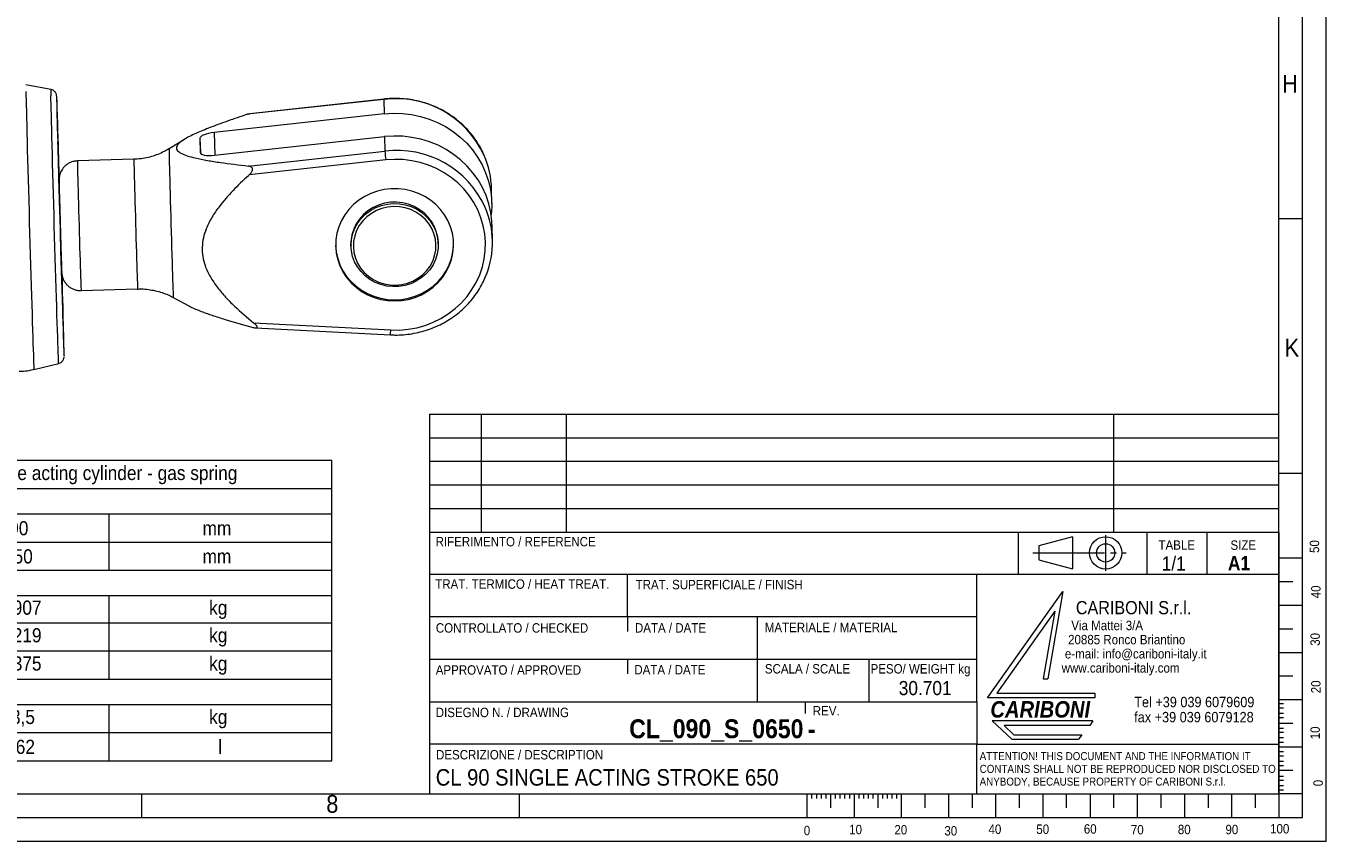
# Model space of a CAD drawing. Header units: millimetres. Extents: x -105 to 1789, y 20 to 1168.
# Tile 4 of 6: x 1111 to 1662, y 20 to 366. Entities that reach past the tile are written whole.
import ezdxf

# ---------------------------------------------------------------- set-up
doc = ezdxf.new("R2010")
doc.units = ezdxf.units.MM
doc.header["$LTSCALE"] = 2
doc.linetypes.add('SLD-Centro', pattern=[19.05, 15.24, -1.27, 1.27, -1.27])
doc.linetypes.add('SLD-Solido', pattern=[0])
doc.styles.add('SLDTEXTSTYLE0', font='GOTHIC.TTF', dxfattribs={"width": 0.913})
doc.styles.add('SLDTEXTSTYLE1', font='GOTHICB.TTF', dxfattribs={"width": 0.913})
doc.styles.add('SLDTEXTSTYLE2', font='GOTHICBI.TTF', dxfattribs={"width": 0.913})
doc.styles.add('SLDTEXTSTYLE3', font='CALIBRI.TTF')

# ---------------------------------------------------------------- blocks, each defined once
blk = doc.blocks.new('SW_NOTE_0')
at = {"color": 0, "linetype": 'Continuous', "lineweight": 0, "char_height": 4, "attachment_point": 1, "style": 'SLDTEXTSTYLE0'}
for s, insert in [('   Via Mattei 3/A', (0, 5.11)), ('  20885 Ronco Briantino', (0, -0.89)), (' e-mail: info@cariboni-italy.it', (0, -6.89)), ('www.cariboni-italy.com', (0, -12.89))]:
    blk.add_mtext(s, dxfattribs=dict(at, insert=insert))
blk = doc.blocks.new('SW_NOTE_1')
at = {"color": 0, "linetype": 'Continuous', "lineweight": 0, "char_height": 4.4, "attachment_point": 1, "style": 'SLDTEXTSTYLE0'}
for s, insert in [('Tel +39 039 6079609', (0, 5.62)), ('fax +39 039 6079128', (0, -0.78))]:
    blk.add_mtext(s, dxfattribs=dict(at, insert=insert))
blk = doc.blocks.new('SW_NOTE_2')
at = {"color": 0, "linetype": 'Continuous', "lineweight": 0, "char_height": 3.4, "attachment_point": 1, "style": 'SLDTEXTSTYLE0'}
for s, insert in [('ATTENTION! THIS DOCUMENT AND THE INFORMATION IT', (0, 4.34)), ('CONTAINS SHALL NOT BE REPRODUCED NOR DISCLOSED TO', (0, -1.06)), ('ANYBODY, BECAUSE PROPERTY OF CARIBONI S.r.l.', (0, -6.46))]:
    blk.add_mtext(s, dxfattribs=dict(at, insert=insert))
blk = doc.blocks.new('SW_TABLEANNOTATION_0')
at = {"color": 0, "linetype": 'SLD-Solido', "lineweight": 0}
for p, q in [((0, 0), (0, -127.34)), ((345.41, 0), (0, 0)), ((175.39, 0), (175.39, -11.95)), ((345.41, -127.34), (345.41, 0)), ((0, -11.95), (345.41, -11.95)), ((0, -22.69), (345.41, -22.69)), ((175.39, -22.69), (175.39, -46.59)), ((250.89, -22.69), (250.89, -46.59)), ((0, -34.64), (345.41, -34.64)), ((0, -46.59), (345.41, -46.59)), ((0, -57.33), (345.41, -57.33)), ((175.39, -57.33), (175.39, -92.7)), ((250.89, -57.33), (250.89, -92.7)), ((0, -68.81), (345.41, -68.81)), ((0, -80.76), (345.41, -80.76)), ((0, -92.7), (345.41, -92.7)), ((0, -103.45), (345.41, -103.45)), ((175.39, -103.45), (175.39, -127.34)), ((250.89, -103.45), (250.89, -127.34)), ((0, -115.4), (345.41, -115.4)), ((0, -127.34), (345.41, -127.34))]:
    blk.add_line(p, q, dxfattribs=at)
at = {"color": 0, "linetype": 'Continuous', "lineweight": 0, "attachment_point": 1}
for s, insert, char_height, style in [('Function', (3, -1.03), 7.408, 'SLDTEXTSTYLE3'), ('Single acting cylinder - gas spring', (195.89, -2.31), 6, 'SLDTEXTSTYLE0'), ('Bore', (3, -24.84), 7.408, 'SLDTEXTSTYLE3'), ('90', (208.71, -25.73), 6, 'SLDTEXTSTYLE0'), ('mm', (290.65, -25.73), 6, 'SLDTEXTSTYLE0'), ('Stroke', (3, -36.79), 7.408, 'SLDTEXTSTYLE3'), ('650', (206.49, -37.67), 6, 'SLDTEXTSTYLE0'), ('mm', (290.65, -37.67), 6, 'SLDTEXTSTYLE0'), ('Pull load @ 350 bar (max pressure)', (3, -58.13), 7.4083, 'SLDTEXTSTYLE3'), ('19907', (202.06, -59.41), 6, 'SLDTEXTSTYLE0'), ('kg', (293.45, -59.41), 6, 'SLDTEXTSTYLE0'), ('Pull load @ 250 bar', (3, -69.85), 7.4083, 'SLDTEXTSTYLE3'), ('14219', (202.06, -71.12), 6, 'SLDTEXTSTYLE0'), ('kg', (293.45, -71.12), 6, 'SLDTEXTSTYLE0'), ('Pull load @ 200 bar', (3, -81.79), 7.4083, 'SLDTEXTSTYLE3'), ('kg', (293.45, -83.07), 6, 'SLDTEXTSTYLE0'), ('11375', (202.06, -83.07), 6, 'SLDTEXTSTYLE0'), ('Approx. dry weight', (3, -104.49), 7.4083, 'SLDTEXTSTYLE3'), ('23,5', (205.38, -105.76), 6, 'SLDTEXTSTYLE0'), ('kg', (293.45, -105.76), 6, 'SLDTEXTSTYLE0'), ('Max oil volume', (3, -117.55), 7.4083, 'SLDTEXTSTYLE3'), ('3,62', (205.38, -118.43), 6, 'SLDTEXTSTYLE0'), ('l', (297.35, -118.43), 6, 'SLDTEXTSTYLE0')]:
    blk.add_mtext(s, dxfattribs=dict(at, insert=insert, char_height=char_height, style=style))

msp = doc.modelspace()

# ---------------------------------------------------------------- linework, layer by layer
at = {"color": 7, "linetype": 'SLD-Solido', "lineweight": 0}
for p, q in [((1662, 20), (1662, 1168)), ((1652, 30), (1652, 1158)), ((1642, 284), (1652, 284)), ((1282, 201.014), (1282, 40.014)), ((1282, 201.014), (1642, 201.014)), ((1304, 201.014), (1304, 150.998)), ((1340, 201.014), (1340, 150.998)), ((1572, 201.014), (1572, 150.998)), ((1282.007, 190.998), (1642.007, 190.998)), ((1282.007, 180.998), (1642.007, 180.998)), ((1282.007, 170.998), (1642.007, 170.998)), ((1642, 176), (1652, 176)), ((1282.007, 160.998), (1642.007, 160.998)), ((1531.503, 150.998), (1531.503, 133.014)), ((1554.623, 148.94), (1540.318, 145.089)), ((1554.623, 148.94), (1554.623, 135.39)), ((1586, 150.998), (1586, 133.014)), ((1611.472, 150.998), (1611.472, 133.014)), ((1641.989, 150.988), (1641.989, 39.988)), ((1540.318, 145.089), (1540.318, 139.242)), ((1540.318, 139.242), (1554.623, 135.39)), ((1642, 140), (1652, 140)), ((1642, 133.014), (1282, 133.014)), ((1366, 115.014), (1366, 133.014)), ((1514, 79.014), (1514, 133.014)), ((1642, 130), (1648, 130)), ((1518.558, 80.753), (1550.534, 125.85)), ((1550.534, 125.85), (1544.091, 88.702)), ((1547.053, 117.483), (1522.428, 82.753)), ((1547.053, 117.483), (1542.07, 88.753)), ((1642, 120), (1652, 120)), ((1514, 115.014), (1282, 115.014)), ((1366, 115.014), (1366, 108.817)), ((1421.086, 79.014), (1421.086, 115.014)), ((1642, 110), (1648, 110)), ((1642, 100), (1652, 100)), ((1514, 97.014), (1282, 97.014)), ((1366, 97.014), (1366, 90.854)), ((1468.217, 97.014), (1468.217, 79.014)), ((1542.07, 88.753), (1544.091, 88.702)), ((1642, 90), (1648, 90)), ((1522.428, 82.753), (1564.07, 82.753)), ((1564.07, 82.753), (1564.091, 80.753)), ((1441.23, 79.014), (1441.23, 74.017)), ((1564.091, 80.753), (1518.558, 80.753)), ((1642, 80), (1652, 80)), ((1642, 78.355), (1644, 78.355)), ((1642, 76.433), (1644, 76.433)), ((1642, 74.254), (1644, 74.254)), ((1642, 72.34), (1644, 72.34)), ((1563.239, 70.964), (1520.558, 70.964)), ((1520.558, 70.964), (1528.859, 63.131)), ((1525.559, 68.919), (1529.665, 65.044)), ((1561.853, 68.919), (1525.559, 68.919)), ((1563.239, 70.964), (1561.853, 68.919)), ((1642, 70), (1648, 70)), ((1642, 67.817), (1644, 67.817)), ((1642, 66.121), (1644, 66.121)), ((1514, 40.014), (1514, 61.014)), ((1514, 61.014), (1642, 61.014)), ((1528.859, 63.131), (1557.164, 63.131)), ((1529.665, 65.044), (1558.558, 65.044)), ((1558.558, 65.044), (1557.164, 63.131)), ((1642, 63.942), (1644, 63.942)), ((1642, 61.91), (1644, 61.91)), ((1642, 60), (1652, 60)), ((1642, 57.999), (1644, 57.999)), ((1642, 56.078), (1644, 56.078)), ((1642, 53.898), (1644, 53.898)), ((1642, 51.985), (1644, 51.985)), ((1642, 50), (1648, 50)), ((1642, 47.461), (1644, 47.461)), ((1642, 45.766), (1644, 45.766)), ((1160, 40), (1160, 30)), ((1320, 40), (1320, 30)), ((1442, 40), (1442, 30)), ((1444, 40), (1444, 38)), ((1446, 40), (1446, 38)), ((1448, 40), (1448, 38)), ((1450, 40), (1450, 38)), ((1452, 40), (1452, 34)), ((1454, 40), (1454, 38)), ((1456, 40), (1456, 38)), ((1458, 40), (1458, 38)), ((1460, 40), (1460, 38)), ((1462, 40), (1462, 30)), ((1464, 40), (1464, 38)), ((1466, 40), (1466, 38)), ((1468, 40), (1468, 38)), ((1470, 40), (1470, 38)), ((1472, 40), (1472, 34)), ((1474, 40), (1474, 38)), ((1476, 40), (1476, 38)), ((1478, 40), (1478, 38)), ((1480, 40), (1480, 38)), ((1482, 40), (1482, 30)), ((1492, 40), (1492, 34)), ((1502, 40), (1502, 30)), ((1512, 40), (1512, 34)), ((1522, 40), (1522, 30)), ((1532, 40), (1532, 34)), ((1542, 40), (1542, 30)), ((1552, 34), (1552, 40)), ((1562, 40), (1562, 30)), ((1572, 40), (1572, 34)), ((1582, 40), (1582, 30)), ((1592, 40), (1592, 34)), ((1602, 40), (1602, 30)), ((1612, 40), (1612, 34)), ((1622, 40), (1622, 30)), ((1632, 40), (1632, 34)), ((1642, 43.586), (1644, 43.586)), ((1642, 41.673), (1644, 41.673)), ((1642, 40), (1642, 30)), ((1652, 40), (1642, 40)), ((30, 30), (1652, 30)), ((20, 20), (1662, 20))]:
    msp.add_line(p, q, dxfattribs=at)
at = {"color": 7, "linetype": 'SLD-Solido', "lineweight": 15}
for p, q in [((1642, 40), (1642, 1148)), ((1121.589, 338.665), (1110.99, 340.603)), ((1262.749, 334.462), (1204.84, 328.117)), ((1262.76, 334.605), (1205.873, 328.372)), ((1262.749, 334.462), (1262.862, 328.343)), ((1124.267, 328.132), (1124.234, 328.163)), ((1262.862, 328.343), (1190.728, 320.44)), ((1204.84, 328.117), (1205.875, 328.358)), ((1178.166, 317.504), (1171.665, 313.498)), ((1184.778, 317.958), (1184.889, 311.93)), ((1184.778, 317.958), (1184.964, 311.659)), ((1190.906, 310.76), (1263.04, 318.663)), ((1263.04, 318.663), (1263.153, 312.544)), ((1156.786, 309.053), (1132.834, 308.369)), ((1205.244, 306.2), (1263.153, 312.544)), ((1263.507, 308.792), (1205.677, 302.456)), ((1308.467, 290.3), (1308.355, 296.419)), ((1308.759, 274.501), (1308.646, 280.62)), ((1248.777, 272.934), (1248.789, 272.325)), ((1285.782, 273.007), (1285.771, 273.616)), ((1134.404, 253.391), (1158.355, 254.075)), ((1173.464, 250.486), (1180.308, 246.79)), ((1207.533, 239.716), (1265.64, 236.69)), ((1208.321, 237.583), (1265.468, 234.607)), ((1126.948, 233.139), (1126.978, 233.171)), ((1114.434, 219.963), (1124.905, 222.504)), ((1282, 150.998), (1642, 150.998)), ((1282, 79.014), (1514, 79.014)), ((1514, 79.014), (1514, 61.014)), ((1514, 61.014), (1282, 61.014)), ((40, 40), (1642, 40)), ((1282, 40.014), (1642, 40.014))]:
    msp.add_line(p, q, dxfattribs=at)
at = {"color": 8, "linetype": 'SLD-Solido', "lineweight": 15}
msp.add_line((1190.728, 320.44), (1191.014, 310.771), dxfattribs=at)
at = {"color": 7, "linetype": 'SLD-Centro', "lineweight": 0}
for p, q in [((1568.609, 149.743), (1568.609, 134.588)), ((1537.694, 142.165), (1577.33, 142.165))]:
    msp.add_line(p, q, dxfattribs=at)
at = {"color": 8, "linetype": 'SLD-Solido', "lineweight": 15, "flags": 128}
for points in [[(1111.012, 337.738), (1111.043, 336.163), (1111.083, 334.261), (1111.134, 332.041), (1111.193, 329.518), (1111.262, 326.706), (1111.339, 323.621), (1111.424, 320.283), (1111.516, 316.709), (1111.616, 312.922), (1111.722, 308.943), (1111.834, 304.796), (1111.95, 300.505), (1112.072, 296.095), (1112.197, 291.593), (1112.325, 287.024), (1112.456, 282.416), (1112.588, 277.795), (1112.72, 273.189), (1112.853, 268.624), (1112.985, 264.128), (1113.115, 259.727), (1113.243, 255.446), (1113.368, 251.311), (1113.489, 247.346), (1113.605, 243.574), (1113.716, 240.018), (1113.821, 236.698), (1113.92, 233.634), (1114.011, 230.844), (1114.095, 228.343), (1114.171, 226.148), (1114.239, 224.27), (1114.297, 222.721), (1114.346, 221.51), (1114.385, 220.643), (1114.415, 220.127), (1114.434, 219.963)], [(1124.905, 222.504), (1124.904, 222.504), (1124.884, 222.705), (1124.853, 223.262), (1124.813, 224.173), (1124.763, 225.431), (1124.703, 227.03), (1124.635, 228.959), (1124.558, 231.206), (1124.473, 233.757), (1124.38, 236.598), (1124.28, 239.709), (1124.174, 243.072), (1124.063, 246.667), (1123.946, 250.471), (1123.825, 254.46), (1123.7, 258.611), (1123.573, 262.897), (1123.443, 267.292), (1123.313, 271.769), (1123.182, 276.3), (1123.051, 280.858), (1122.922, 285.414), (1122.794, 289.94), (1122.67, 294.409), (1122.549, 298.792), (1122.432, 303.063), (1122.32, 307.196), (1122.214, 311.164), (1122.114, 314.944), (1122.022, 318.512), (1121.937, 321.846), (1121.859, 324.926), (1121.791, 327.733), (1121.731, 330.248), (1121.681, 332.458), (1121.641, 334.348), (1121.61, 335.906)], [(1124.057, 335.747), (1124.05, 335.795), (1124.045, 335.789)], [(1262.749, 334.462), (1262.752, 334.585), (1262.76, 334.605)], [(1171.676, 312.002), (1171.7, 310.812), (1171.734, 309.296), (1171.777, 307.47), (1171.829, 305.356), (1171.889, 302.976), (1171.957, 300.359), (1172.032, 297.534), (1172.113, 294.533), (1172.199, 291.39), (1172.289, 288.14), (1172.382, 284.821), (1172.477, 281.47), (1172.574, 278.124), (1172.67, 274.822), (1172.765, 271.602), (1172.857, 268.499), (1172.947, 265.549), (1173.032, 262.786), (1173.112, 260.24), (1173.185, 257.941), (1173.252, 255.914), (1173.31, 254.182), (1173.361, 252.766), (1173.402, 251.681), (1173.434, 250.939), (1173.456, 250.549), (1173.464, 250.486)], [(1132.844, 307.063), (1132.867, 305.938), (1132.899, 304.487), (1132.941, 302.727), (1132.992, 300.683), (1133.051, 298.381), (1133.117, 295.851), (1133.19, 293.125), (1133.268, 290.24), (1133.351, 287.232), (1133.437, 284.142), (1133.526, 281.01), (1133.616, 277.875), (1133.706, 274.78), (1133.795, 271.765), (1133.882, 268.868), (1133.965, 266.128), (1134.044, 263.58), (1134.117, 261.258), (1134.183, 259.191), (1134.243, 257.407), (1134.294, 255.93), (1134.336, 254.777), (1134.369, 253.965), (1134.393, 253.504), (1134.404, 253.391)], [(1156.796, 307.747), (1156.819, 306.622), (1156.851, 305.171), (1156.893, 303.411), (1156.943, 301.367), (1157.002, 299.065), (1157.068, 296.534), (1157.141, 293.809), (1157.22, 290.924), (1157.303, 287.916), (1157.389, 284.826), (1157.478, 281.694), (1157.568, 278.559), (1157.658, 275.464), (1157.747, 272.449), (1157.833, 269.552), (1157.917, 266.812), (1157.995, 264.264), (1158.068, 261.941), (1158.135, 259.875), (1158.194, 258.091), (1158.246, 256.613), (1158.288, 255.461), (1158.321, 254.649), (1158.344, 254.187), (1158.355, 254.075)], [(1127.193, 225.515), (1127.194, 225.509), (1127.201, 225.531)]]:
    msp.add_lwpolyline(points, dxfattribs=at)
at = {"color": 7, "linetype": 'SLD-Solido', "lineweight": 15, "flags": 128}
for points in [[(1125.184, 301.76), (1125.128, 303.655), (1125.008, 307.613), (1124.893, 311.397), (1124.782, 314.981), (1124.676, 318.343), (1124.577, 321.46), (1124.485, 324.312), (1124.4, 326.882), (1124.322, 329.151), (1124.254, 331.106), (1124.194, 332.734), (1124.143, 334.024), (1124.102, 334.968), (1124.071, 335.559), (1124.057, 335.747)], [(1124.068, 333.18), (1124.098, 331.658), (1124.138, 329.806), (1124.187, 327.634), (1124.246, 325.158), (1124.314, 322.394), (1124.39, 319.358), (1124.474, 316.072), (1124.566, 312.556), (1124.664, 308.833), (1124.769, 304.927), (1124.879, 300.864), (1124.994, 296.67), (1125.113, 292.372), (1125.236, 287.998), (1125.36, 283.576), (1125.487, 279.135), (1125.615, 274.704), (1125.742, 270.312), (1125.869, 265.986), (1125.994, 261.756), (1126.117, 257.649), (1126.236, 253.69), (1126.352, 249.907), (1126.463, 246.322), (1126.568, 242.961), (1126.667, 239.844), (1126.76, 236.991), (1126.845, 234.422), (1126.922, 232.153), (1126.991, 230.198), (1127.051, 228.57), (1127.101, 227.28), (1127.142, 226.336), (1127.173, 225.745), (1127.193, 225.515)], [(1125.163, 301.701), (1125.092, 304.027), (1124.983, 307.591), (1124.879, 310.956), (1124.781, 314.097), (1124.689, 316.99), (1124.603, 319.615), (1124.525, 321.95), (1124.455, 323.98), (1124.394, 325.69), (1124.342, 327.065), (1124.3, 328.097), (1124.267, 328.778), (1124.244, 329.103), (1124.232, 329.068), (1124.23, 328.676), (1124.238, 327.928), (1124.256, 326.829)], [(1124.256, 326.829), (1124.284, 325.389), (1124.323, 323.618), (1124.371, 321.529), (1124.428, 319.136), (1124.494, 316.459), (1124.568, 313.517), (1124.651, 310.332), (1124.74, 306.927), (1124.836, 303.327), (1124.938, 299.56), (1125.045, 295.652), (1125.156, 291.633), (1125.27, 287.533), (1125.388, 283.383), (1125.506, 279.211), (1125.626, 275.051), (1125.746, 270.932), (1125.865, 266.885), (1125.982, 262.94), (1126.096, 259.126), (1126.207, 255.472), (1126.314, 252.003), (1126.415, 248.747), (1126.511, 245.727), (1126.599, 242.966), (1126.681, 240.484), (1126.755, 238.299), (1126.821, 236.428), (1126.877, 234.884), (1126.925, 233.679), (1126.962, 232.822), (1126.99, 232.319), (1127.008, 232.173), (1127.015, 232.387), (1127.012, 232.958), (1126.999, 233.882), (1126.975, 235.152), (1126.942, 236.759), (1126.899, 238.692), (1126.846, 240.934), (1126.784, 243.471), (1126.714, 246.283), (1126.636, 249.35), (1126.55, 252.648), (1126.457, 256.154), (1126.364, 259.637)], [(1125.161, 301.645), (1125.13, 302.644), (1125.023, 306.18), (1124.92, 309.527), (1124.822, 312.661), (1124.73, 315.557), (1124.644, 318.195), (1124.566, 320.554), (1124.496, 322.619), (1124.434, 324.373), (1124.381, 325.803), (1124.337, 326.898), (1124.302, 327.652), (1124.277, 328.057), (1124.263, 328.112), (1124.258, 327.815), (1124.263, 327.168), (1124.279, 326.178), (1124.304, 324.85), (1124.339, 323.196), (1124.384, 321.226), (1124.438, 318.956), (1124.5, 316.402), (1124.571, 313.583), (1124.65, 310.521), (1124.736, 307.238), (1124.828, 303.757), (1124.927, 300.106), (1125.03, 296.311), (1125.138, 292.399), (1125.249, 288.401), (1125.364, 284.346), (1125.48, 280.263), (1125.597, 276.183), (1125.714, 272.136), (1125.831, 268.152), (1125.946, 264.26), (1126.059, 260.49), (1126.168, 256.869), (1126.274, 253.425), (1126.374, 250.182), (1126.469, 247.164), (1126.558, 244.394), (1126.64, 241.893), (1126.714, 239.679), (1126.781, 237.768), (1126.838, 236.175), (1126.887, 234.911), (1126.926, 233.985), (1126.956, 233.406), (1126.976, 233.175), (1126.985, 233.297), (1126.985, 233.769), (1126.975, 234.588), (1126.954, 235.748), (1126.924, 237.241), (1126.884, 239.055), (1126.835, 241.177), (1126.776, 243.591), (1126.71, 246.279), (1126.635, 249.222), (1126.552, 252.398), (1126.463, 255.783), (1126.368, 259.352), (1126.359, 259.683)], [(1262.862, 328.343), (1266.73, 328.591), (1270.605, 328.49), (1274.452, 328.041), (1278.237, 327.247), (1281.926, 326.117), (1285.485, 324.659), (1288.883, 322.888), (1292.09, 320.818), (1295.077, 318.469), (1297.817, 315.861), (1300.286, 313.018), (1302.461, 309.965), (1304.323, 306.73), (1305.856, 303.34), (1307.046, 299.828), (1307.882, 296.223), (1308.357, 292.559), (1308.466, 288.868), (1308.241, 285.454)], [(1124.622, 314.737), (1124.596, 315.59), (1124.577, 316.197), (1124.566, 316.466), (1124.566, 316.356), (1124.577, 315.884), (1124.596, 315.121), (1124.622, 314.184), (1124.65, 313.215), (1124.676, 312.362), (1124.696, 311.755), (1124.707, 311.486), (1124.707, 311.596), (1124.696, 312.068), (1124.676, 312.831), (1124.65, 313.768), (1124.622, 314.737)], [(1308.646, 280.62), (1308.535, 282.879), (1308.061, 286.543), (1307.225, 290.148), (1306.035, 293.66), (1304.502, 297.05), (1302.639, 300.285), (1300.464, 303.338), (1297.995, 306.181), (1295.255, 308.789), (1292.269, 311.138), (1289.062, 313.208), (1285.663, 314.979), (1282.104, 316.437), (1278.416, 317.567), (1274.631, 318.361), (1270.784, 318.81), (1266.909, 318.911), (1263.04, 318.663)], [(1265.64, 236.69), (1269.339, 236.669), (1273.023, 236.991), (1276.657, 237.652), (1280.207, 238.647), (1283.64, 239.965), (1286.922, 241.595), (1290.023, 243.521), (1292.913, 245.725), (1295.565, 248.185), (1297.954, 250.879), (1300.057, 253.781), (1301.854, 256.864), (1303.328, 260.097), (1304.466, 263.452), (1305.256, 266.895), (1305.691, 270.395), (1305.767, 273.917), (1305.483, 277.43), (1304.842, 280.898), (1303.849, 284.291), (1302.515, 287.575), (1300.852, 290.719), (1298.876, 293.693), (1296.605, 296.47), (1294.061, 299.023), (1291.268, 301.328), (1288.252, 303.363), (1285.043, 305.109), (1281.67, 306.549), (1278.165, 307.67), (1274.562, 308.46), (1270.895, 308.913), (1267.198, 309.024), (1263.507, 308.792)], [(1125.073, 299.218), (1125.093, 298.237), (1125.123, 296.928), (1125.162, 295.316), (1125.21, 293.431), (1125.265, 291.308), (1125.327, 288.986), (1125.395, 286.509), (1125.467, 283.923), (1125.541, 281.276), (1125.618, 278.617), (1125.694, 275.997), (1125.769, 273.463), (1125.841, 271.063), (1125.909, 268.841), (1125.972, 266.84), (1126.028, 265.096), (1126.077, 263.641), (1126.117, 262.504), (1126.148, 261.704), (1126.169, 261.267)], [(1242.293, 272.105), (1242.552, 269.295), (1243.157, 266.534), (1244.102, 263.861), (1245.372, 261.315), (1246.949, 258.929), (1248.812, 256.739), (1250.935, 254.774), (1253.286, 253.063), (1255.835, 251.629), (1258.543, 250.492), (1261.375, 249.669), (1264.289, 249.171), (1267.246, 249.005), (1270.203, 249.173), (1273.119, 249.673), (1275.953, 250.498), (1278.666, 251.636), (1281.218, 253.072), (1283.575, 254.784), (1285.703, 256.75), (1287.573, 258.942), (1289.158, 261.328), (1290.436, 263.876), (1291.388, 266.549), (1292.003, 269.31), (1292.27, 272.121), (1292.187, 274.941), (1291.754, 277.731), (1290.977, 280.453), (1289.868, 283.067), (1288.442, 285.537), (1286.718, 287.829), (1284.722, 289.91), (1282.481, 291.751), (1280.027, 293.327), (1277.394, 294.614), (1274.619, 295.596), (1271.741, 296.258), (1268.8, 296.591), (1265.838, 296.59), (1262.896, 296.255), (1260.016, 295.591), (1257.238, 294.608), (1254.601, 293.319), (1252.142, 291.742), (1249.895, 289.899), (1247.893, 287.817), (1246.163, 285.524), (1244.729, 283.053), (1243.612, 280.438), (1242.827, 277.716), (1242.385, 274.925), (1242.293, 272.105)], [(1285.771, 273.616), (1285.611, 275.641), (1285.091, 278.049), (1284.225, 280.363), (1283.028, 282.539), (1281.526, 284.535), (1279.745, 286.312), (1277.722, 287.835), (1275.496, 289.075), (1273.109, 290.007), (1270.609, 290.614), (1268.044, 290.883), (1265.464, 290.809), (1262.92, 290.394), (1260.46, 289.646), (1258.132, 288.579), (1255.983, 287.215), (1254.053, 285.579), (1252.381, 283.703), (1250.999, 281.625), (1249.933, 279.384), (1249.205, 277.024), (1248.829, 274.591), (1248.777, 272.934)], [(1266.764, 290.28), (1269.343, 290.182), (1271.882, 289.743), (1274.331, 288.972), (1276.643, 287.884), (1278.773, 286.499), (1280.679, 284.845), (1282.325, 282.954), (1283.678, 280.862), (1284.712, 278.611), (1285.406, 276.245), (1285.748, 273.809), (1285.731, 271.35), (1285.355, 268.917), (1284.626, 266.557), (1283.561, 264.316), (1282.178, 262.238), (1280.506, 260.362), (1278.577, 258.726), (1276.427, 257.362), (1274.1, 256.295), (1271.64, 255.547), (1269.095, 255.132), (1266.515, 255.058), (1263.95, 255.327), (1261.45, 255.934), (1259.064, 256.866), (1256.837, 258.106), (1254.814, 259.629), (1253.034, 261.406), (1251.531, 263.402), (1250.335, 265.578), (1249.468, 267.893), (1248.949, 270.3), (1248.786, 272.753), (1248.983, 275.205), (1249.537, 277.607), (1250.436, 279.913), (1251.663, 282.078), (1253.194, 284.06), (1255, 285.82), (1257.044, 287.324), (1259.288, 288.543), (1261.687, 289.452), (1264.196, 290.035), (1266.764, 290.28)], [(1266.798, 289.024), (1264.314, 288.783), (1261.89, 288.208), (1259.576, 287.311), (1257.419, 286.109), (1255.463, 284.627), (1253.748, 282.896), (1252.309, 280.95), (1251.174, 278.829), (1250.368, 276.577), (1249.906, 274.239), (1249.798, 271.862), (1250.046, 269.496), (1250.646, 267.188), (1251.584, 264.986), (1252.842, 262.933), (1254.394, 261.073), (1256.208, 259.442), (1258.248, 258.075), (1260.473, 256.998), (1262.836, 256.234), (1265.289, 255.798), (1267.784, 255.7), (1270.268, 255.94), (1272.692, 256.515), (1275.006, 257.413), (1277.163, 258.615), (1279.119, 260.097), (1280.834, 261.828), (1282.273, 263.774), (1283.408, 265.894), (1284.214, 268.147), (1284.676, 270.485), (1284.784, 272.861), (1284.536, 275.227), (1283.936, 277.535), (1282.998, 279.738), (1281.74, 281.79), (1280.188, 283.651), (1278.374, 285.281), (1276.334, 286.649), (1274.109, 287.726), (1271.746, 288.49), (1269.293, 288.925), (1266.798, 289.024)], [(1242.285, 272.561), (1242.543, 269.751), (1243.149, 266.99), (1244.094, 264.318), (1245.364, 261.771), (1246.941, 259.386), (1248.804, 257.195), (1250.926, 255.231), (1253.278, 253.52), (1255.826, 252.086), (1258.535, 250.949), (1261.367, 250.126), (1264.281, 249.628), (1267.238, 249.461), (1270.195, 249.63), (1273.111, 250.13), (1275.945, 250.954), (1278.657, 252.093), (1281.21, 253.528), (1283.567, 255.241), (1285.695, 257.207), (1287.565, 259.399), (1289.15, 261.785), (1290.427, 264.332), (1291.38, 267.006), (1291.994, 269.767), (1292.262, 272.577), (1292.273, 273.507)], [(1127.201, 225.531), (1127.205, 225.631), (1127.206, 226.11), (1127.196, 226.943), (1127.176, 228.124), (1127.146, 229.646), (1127.107, 231.498), (1127.057, 233.669), (1126.998, 236.145), (1126.931, 238.91), (1126.854, 241.945), (1126.77, 245.232), (1126.679, 248.748), (1126.58, 252.471), (1126.476, 256.376), (1126.39, 259.521)], [(1126.594, 248.089), (1126.568, 248.942), (1126.548, 249.549), (1126.538, 249.818), (1126.538, 249.708), (1126.548, 249.236), (1126.568, 248.473), (1126.594, 247.536), (1126.622, 246.567), (1126.648, 245.714), (1126.668, 245.107), (1126.679, 244.838), (1126.679, 244.948), (1126.668, 245.42), (1126.648, 246.183), (1126.622, 247.12), (1126.594, 248.089)]]:
    msp.add_lwpolyline(points, dxfattribs=at)
at = {"color": 7, "linetype": 'SLD-Solido', "lineweight": 0}
for radius in [6.861, 3.874]:
    msp.add_circle((1568.609, 142.165), radius, dxfattribs=at)
at = {"color": 8, "linetype": 'SLD-Solido', "lineweight": 15}
for centre, radius, start, end in [((1172.19, 337.678), 50.611, 178.88289, 182.00644), ((1267.778, 293.6), 41.17, 24.56393, 97.01659), ((1177.86, 308.564), 21.08, 178.67249, 182.22198), ((1198.713, 312.965), 27.054, 178.86975, 182.03943), ((1268.184, 271.691), 41.162, 24.32088, 97.02033), ((1153.915, 307.881), 21.086, 178.67315, 182.22155), ((1250.47, 236.9), 15.172, 351.30766, 359.206)]:
    msp.add_arc(centre, radius, start, end, dxfattribs=at)
at = {"color": 7, "linetype": 'SLD-Solido', "lineweight": 15}
for centre, radius, start, end in [((1179.874, 334.989), 55.835, 179.17899, 181.85671), ((1320.896, 316.105), 57.852, 183.52836, 187.26158), ((1270.9, 295.703), 37.462, 1.09526, 23.62382), ((1271.398, 273.813), 37.364, 338.45274, 23.38567)]:
    msp.add_arc(centre, radius, start, end, dxfattribs=at)
for centre, start_param, end_param in [((1190.761, 318.613), 1.5405546, 3.1113509), ((1190.872, 312.586), 3.1113509, 4.6821473)]:
    msp.add_ellipse(centre, major_axis=(5.979, 0.71), ratio=0.3019992, start_param=start_param, end_param=end_param, dxfattribs=at)
for points, knots in [([(1124.041, 335.977), (1124.04, 335.99), (1124.036, 336.03), (1124.022, 336.139), (1123.983, 336.377), (1123.853, 336.818), (1123.598, 337.342), (1123.153, 337.899), (1122.511, 338.362), (1121.957, 338.631), (1121.626, 338.647), (1121.588, 338.649)], [0, 0, 0, 0, 0.0607833, 0.200193, 0.3217555, 0.4041773, 0.5245873, 0.6619488, 0.8106067, 0.9784627, 1, 1, 1, 1]), ([(1305.164, 310.802), (1304.922, 311.371), (1304.23, 313.002), (1302.772, 315.559), (1300.827, 318.453), (1298.61, 321.166), (1296.156, 323.684), (1293.479, 325.986), (1290.6, 328.055), (1287.541, 329.874), (1284.327, 331.43), (1280.981, 332.709), (1277.529, 333.704), (1273.999, 334.404), (1270.417, 334.807), (1266.874, 334.903), (1264.32, 334.768), (1262.974, 334.627), (1262.76, 334.605)], [0, 0, 0, 0, 0.0364141, 0.1044564, 0.1725225, 0.2406156, 0.3087379, 0.37689, 0.4450718, 0.5132821, 0.5815188, 0.6497797, 0.7180617, 0.7863619, 0.8546769, 0.9230034, 0.987749, 1, 1, 1, 1]), ([(1204.84, 328.117), (1202.011, 327.159), (1196.347, 325.242), (1188.772, 322.45), (1183.224, 320.143), (1179.617, 318.373), (1177.451, 317.102), (1175.902, 315.91), (1175.036, 314.886), (1174.731, 313.934), (1174.938, 313.093), (1175.613, 312.321), (1176.976, 311.431), (1179.345, 310.497), (1183.151, 309.48), (1187.899, 308.546), (1195.323, 307.375), (1201.268, 306.671), (1205.244, 306.2)], [0, 0, 0, 0, 0.1099241, 0.2201331, 0.3086403, 0.3536164, 0.3990677, 0.4330142, 0.4677254, 0.4964869, 0.5261001, 0.5548524, 0.5842264, 0.6390301, 0.6951479, 0.7706099, 0.8465645, 1, 1, 1, 1]), ([(1171.59, 313.479), (1170.935, 313.087), (1169.45, 312.198), (1166.976, 311.105), (1164.226, 310.158), (1161.303, 309.484), (1158.81, 309.115), (1157.268, 309.098), (1156.785, 309.093)], [0, 0, 0, 0, 0.1465424, 0.3319897, 0.5179131, 0.7041769, 0.9073645, 1, 1, 1, 1]), ([(1132.835, 308.326), (1132.561, 308.327), (1131.775, 308.329), (1130.543, 308.004), (1129.228, 307.441), (1128.109, 306.698), (1127.188, 305.848), (1126.459, 304.935), (1125.911, 304.007), (1125.526, 303.109), (1125.282, 302.289), (1125.149, 301.605), (1125.09, 301.085), (1125.069, 300.76), (1125.062, 300.554), (1125.059, 300.375), (1125.059, 300.172), (1125.061, 299.874), (1125.067, 299.512), (1125.071, 299.299)], [0, 0, 0, 0, 0.0471509, 0.1347643, 0.2162964, 0.2926893, 0.3642952, 0.4311229, 0.4929115, 0.5491243, 0.5988277, 0.6401133, 0.6700822, 0.6923766, 0.7109229, 0.7373806, 0.7850003, 0.8733544, 1, 1, 1, 1]), ([(1205.677, 302.456), (1205.855, 302.626), (1206.217, 302.971), (1206.651, 303.538), (1206.911, 304.038), (1207.026, 304.419), (1207.076, 304.784), (1207.016, 305.184), (1206.818, 305.516), (1206.579, 305.744), (1206.253, 305.948), (1205.808, 306.115), (1205.434, 306.171), (1205.244, 306.2)], [0, 0, 0, 0, 0.12598, 0.2553378, 0.3566203, 0.4070683, 0.4592522, 0.5516469, 0.6319906, 0.6970824, 0.7639512, 0.8805093, 1, 1, 1, 1]), ([(1205.677, 302.456), (1205.545, 302.336), (1203.178, 300.193), (1198.691, 295.881), (1193.504, 289.973), (1189.728, 284.469), (1187.478, 280.031), (1186.132, 275.752), (1185.61, 271.826), (1185.859, 267.832), (1186.964, 263.551), (1189.075, 259.086), (1192.087, 254.663), (1195.563, 250.581), (1200.592, 245.491), (1204.748, 242.033), (1207.533, 239.716)], [0, 0, 0, 0, 0.00683627, 0.12204542, 0.23806552, 0.30828225, 0.37959757, 0.43063746, 0.48298573, 0.53410597, 0.58691361, 0.65529504, 0.72550777, 0.7935599, 0.86165538, 1, 1, 1, 1]), ([(1126.18, 261.016), (1126.18, 261.013), (1126.184, 260.946), (1126.191, 260.837), (1126.218, 260.533), (1126.274, 260.099), (1126.406, 259.42), (1126.725, 258.376), (1127.355, 257.101), (1128.297, 255.895), (1129.392, 254.927), (1130.597, 254.182), (1131.972, 253.658), (1133.265, 253.381), (1134.083, 253.419), (1134.401, 253.434)], [0, 0, 0, 0, 0.0031028, 0.0699582, 0.1028054, 0.1357453, 0.1858814, 0.2598312, 0.3811135, 0.5020126, 0.600344, 0.7071265, 0.8171925, 0.9289693, 1, 1, 1, 1]), ([(1265.468, 234.607), (1266.12, 234.582), (1267.972, 234.511), (1271.03, 234.631), (1274.61, 235.058), (1278.139, 235.789), (1281.587, 236.812), (1284.929, 238.12), (1288.139, 239.704), (1291.19, 241.552), (1294.061, 243.648), (1296.729, 245.976), (1299.171, 248.52), (1301.373, 251.257), (1303.308, 254.17), (1304.919, 257.084), (1305.738, 259.076), (1306.117, 259.999)], [0, 0, 0, 0, 0.0377555, 0.107224, 0.1767117, 0.2462, 0.3156849, 0.3851628, 0.4546295, 0.5240811, 0.5935136, 0.6629233, 0.7323068, 0.8016613, 0.8709847, 0.9402762, 1, 1, 1, 1]), ([(1158.357, 254.035), (1158.869, 254.057), (1160.397, 254.125), (1162.919, 253.898), (1165.865, 253.394), (1168.684, 252.596), (1171.201, 251.646), (1172.716, 250.854), (1173.383, 250.505)], [0, 0, 0, 0, 0.0985179, 0.2935425, 0.4846049, 0.6719, 0.8555303, 1, 1, 1, 1]), ([(1180.334, 246.837), (1180.653, 246.649), (1181.872, 245.932), (1185.115, 244.626), (1189.828, 242.92), (1197.307, 240.556), (1203.276, 238.892), (1207.268, 237.78)], [0, 0, 0, 0, 0.0523155, 0.1996461, 0.3977628, 0.5971728, 1, 1, 1, 1]), ([(1207.268, 237.78), (1207.469, 237.729), (1207.874, 237.627), (1208.392, 237.564), (1208.734, 237.594), (1208.917, 237.676), (1209.006, 237.77), (1209.042, 237.896), (1209.023, 238.077), (1208.915, 238.31), (1208.726, 238.578), (1208.453, 238.896), (1208.058, 239.282), (1207.71, 239.57), (1207.533, 239.716)], [0, 0, 0, 0, 0.1258999, 0.2548577, 0.3582458, 0.4097586, 0.4630021, 0.5098883, 0.5587216, 0.6389587, 0.7021838, 0.7671445, 0.8820404, 1, 1, 1, 1]), ([(1124.916, 222.538), (1125, 222.549), (1125.354, 222.596), (1125.879, 222.908), (1126.422, 223.366), (1126.786, 223.866), (1127.008, 224.333), (1127.118, 224.707), (1127.164, 224.949), (1127.185, 225.11), (1127.19, 225.169), (1127.192, 225.202)], [0, 0, 0, 0, 0.0560785, 0.2378373, 0.3948246, 0.5321534, 0.6503428, 0.7484074, 0.8217792, 0.9006272, 1, 1, 1, 1]), ([(1108.215, 219.167), (1108.576, 219.167), (1109.956, 219.17), (1112.055, 219.434), (1113.753, 219.834), (1114.458, 220)], [0, 0, 0, 0, 0.1715569, 0.6554971, 1, 1, 1, 1])]:
    msp.add_open_spline(points, degree=3, knots=knots, dxfattribs=at)

# ---------------------------------------------------------------- block references
at = {"color": 7, "linetype": 'Continuous', "lineweight": 0}
for name, p in [('SW_TABLEANNOTATION_0', (895.213, 181.362)), ('SW_NOTE_0', (1549.986, 108.286)), ('SW_NOTE_1', (1580.725, 75.514)), ('SW_NOTE_2', (1515.224, 53.354))]:
    msp.add_blockref(name, p, dxfattribs=at)

# ---------------------------------------------------------------- texts
for s, insert, char_height, attachment_point, style in [('H', (1643.391, 344.816), 7.524, 1, 'SLDTEXTSTYLE0'), ('K', (1644.49, 232.929), 7.524, 1, 'SLDTEXTSTYLE0'), ('RIFERIMENTO / REFERENCE', (1284.65, 148.926), 4, 1, 'SLDTEXTSTYLE0'), ('TABLE', (1591.007, 147.473), 4, 1, 'SLDTEXTSTYLE0'), ('SIZE', (1621.528, 147.473), 4, 1, 'SLDTEXTSTYLE0'), ('1/1', (1592.372, 140.679), 6, 1, 'SLDTEXTSTYLE0'), ('A1', (1620.451, 140.816), 6, 1, 'SLDTEXTSTYLE1'), ('TRAT. TERMICO / HEAT TREAT.', (1284.487, 130.952), 4, 1, 'SLDTEXTSTYLE0'), ('TRAT. SUPERFICIALE / FINISH', (1369.417, 130.725), 4, 1, 'SLDTEXTSTYLE0'), ('CARIBONI S.r.l.', (1555.993, 121.749), 5.59322, 1, 'SLDTEXTSTYLE0'), ('CONTROLLATO / CHECKED', (1284.744, 112.347), 4, 1, 'SLDTEXTSTYLE0'), ('DATA / DATE', (1369.125, 112.378), 4, 1, 'SLDTEXTSTYLE0'), ('MATERIALE / MATERIAL', (1424.163, 112.538), 4, 1, 'SLDTEXTSTYLE0'), ('APPROVATO / APPROVED', (1284.718, 94.523), 4, 1, 'SLDTEXTSTYLE0'), ('DATA / DATE', (1368.878, 94.613), 4, 1, 'SLDTEXTSTYLE0'), ('SCALA / SCALE', (1424.185, 95.019), 4, 1, 'SLDTEXTSTYLE0'), ('PESO/ WEIGHT kg', (1468.983, 95.019), 4, 1, 'SLDTEXTSTYLE0'), ('30.701', (1492.125, 87.846), 6, 2, 'SLDTEXTSTYLE0'), ('REV.', (1444.505, 77.218), 4, 1, 'SLDTEXTSTYLE0'), ('CARIBONI', (1519.76, 79.328), 7, 1, 'SLDTEXTSTYLE2'), ('DISEGNO N. / DRAWING', (1284.704, 76.521), 4, 1, 'SLDTEXTSTYLE0'), ('CL_090_S_0650', (1440.551, 71.598), 8, 3, 'SLDTEXTSTYLE1'), ('- ', (1442.405, 71.479), 8, 1, 'SLDTEXTSTYLE1'), ('DESCRIZIONE / DESCRIPTION', (1284.83, 58.588), 4, 1, 'SLDTEXTSTYLE0'), ('CL 90 SINGLE ACTING STROKE 650 ', (1284.699, 50.482), 7, 1, 'SLDTEXTSTYLE0'), ('8', (1238.315, 39.502), 7.524, 1, 'SLDTEXTSTYLE0'), ('0', (1440.672, 26.457), 4, 1, 'SLDTEXTSTYLE0'), ('10', (1459.931, 26.867), 4, 1, 'SLDTEXTSTYLE0'), ('20', (1479.082, 26.772), 4, 1, 'SLDTEXTSTYLE0'), ('30', (1500.26, 26.339), 4, 1, 'SLDTEXTSTYLE0'), ('40', (1518.968, 27.004), 4, 1, 'SLDTEXTSTYLE0'), ('50', (1539.226, 27.004), 4, 1, 'SLDTEXTSTYLE0'), ('60', (1559.362, 27.114), 4, 1, 'SLDTEXTSTYLE0'), ('70', (1579.305, 26.785), 4, 1, 'SLDTEXTSTYLE0'), ('80', (1599.213, 26.871), 4, 1, 'SLDTEXTSTYLE0'), ('90', (1619.397, 26.871), 4, 1, 'SLDTEXTSTYLE0'), ('100', (1638.319, 27.186), 4, 1, 'SLDTEXTSTYLE0')]:
    msp.add_mtext(s, dxfattribs=dict(at, insert=insert, char_height=char_height, attachment_point=attachment_point, style=style))
at = {"color": 7, "linetype": 'Continuous', "lineweight": 0, "char_height": 4, "attachment_point": 1, "rotation": 90, "style": 'SLDTEXTSTYLE0'}
for s, insert in [('50', (1655.097, 142.133)), ('40', (1655.698, 122.905)), ('30', (1655.397, 102.775)), ('20', (1655.698, 82.646)), ('10', (1655.397, 63.117)), ('0', (1656.655, 43.214))]:
    msp.add_mtext(s, dxfattribs=dict(at, insert=insert))

doc.saveas('drawing.dxf')
